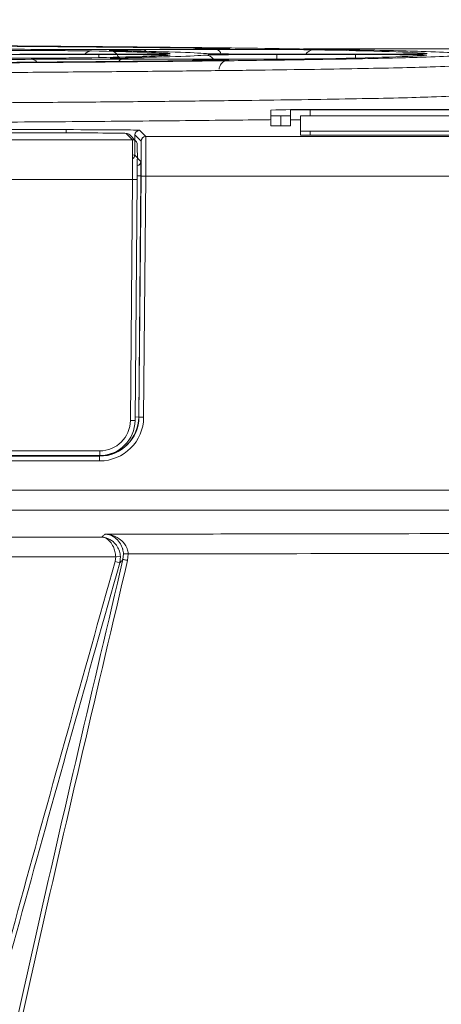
# Model space of a CAD drawing. Header units: millimetres. Extents: x 0 to 2100, y 0 to 1485.
# Tile 61 of 118: x 486 to 513, y 1233 to 1295. Entities that reach past the tile are written whole.
import ezdxf

# ---------------------------------------------------------------- set-up
doc = ezdxf.new("R2010")
doc.units = ezdxf.units.MM
doc.header["$LTSCALE"] = 5
doc.styles.add('SLDTEXTSTYLE1', font='TXT', dxfattribs={"width": 0.75})
doc.dimstyles.new('SLDDIMSTYLE0', dxfattribs={"dimtxt": 12.5, "dimasz": 15, "dimexe": 0, "dimexo": 0.0625, "dimgap": 3.125, "dimtad": 1, "dimdec": 0, "dimlfac": 0.8, "dimrnd": 1e-09, "dimzin": 12, "dimdsep": 46, "dimtxsty": 'SLDTEXTSTYLE1', "dimblk1": 'CLOSED', "dimblk2": 'CLOSED', "dimsah": 1, "dimcen": 0.09, "dimadec": 0, "dimazin": 3, "dimtfac": 1, "dimtofl": 0, "dimtmove": 0, "dimatfit": 3, "dimldrblk": 'CLOSED', "dimfxl": 1, "dimfrac": 2, "dimtolj": 1, "dimtzin": 12, "dimarcsym": 0})

# ---------------------------------------------------------------- blocks, each defined once
blk = doc.blocks.new('_CLOSED')
at = {"color": 0, "linetype": 'ByBlock', "lineweight": -2}
for p, q in [((-1, 0.166667), (0, 0)), ((-1, 0.166667), (-1, -0.166667)), ((0, 0), (-1, -0.166667)), ((0, 0), (-1, 0))]:
    blk.add_line(p, q, dxfattribs=at)
blk = doc.blocks.new('_D_4')
at = {"color": 7, "linetype": 'Continuous', "lineweight": 0}
for p, q in [((552.489, 1318.171), (624.989, 1318.171)), ((619.989, 755.671), (619.989, 1318.171)), ((486.864, 755.671), (624.989, 755.671))]:
    blk.add_line(p, q, dxfattribs=at)
at = {"color": 7, "linetype": 'Continuous', "lineweight": 0, "xscale": 15, "yscale": 15}
for p, rotation in [((619.989, 1318.171, -164.067), 90), ((619.989, 755.671, -164.067), 270)]:
    blk.add_blockref('_CLOSED', p, dxfattribs=dict(at, rotation=rotation))
at = {"color": 7, "linetype": 'Continuous', "lineweight": 0, "insert": (603.875, 1023.067), "char_height": 12.5, "attachment_point": 1, "rotation": 90, "style": 'SLDTEXTSTYLE1'}
blk.add_mtext('450', dxfattribs=at)

msp = doc.modelspace()

# ---------------------------------------------------------------- linework, layer by layer
at = {"color": 7, "linetype": 'Continuous', "lineweight": 15}
for p, q in [((490.924, 1293.29), (485.893, 1293.29)), ((485.893, 1293.266), (490.924, 1293.266)), ((497.04, 1293.605), (492.37, 1293.581)), ((493.756, 1293.56), (498.423, 1293.584)), ((499.151, 1293.632), (499.146, 1293.631)), ((507.245, 1293.29), (502.227, 1293.29)), ((502.227, 1293.266), (507.245, 1293.266)), ((492.398, 1292.975), (497.009, 1292.951)), ((498.423, 1292.973), (493.808, 1292.996)), ((501.864, 1289.739), (501.864, 1289.368)), ((503.114, 1289.368), (503.114, 1289.739)), ((537.489, 1289.761), (504.364, 1289.761)), ((504.364, 1289.75), (537.489, 1289.75)), ((501.864, 1288.743), (501.864, 1289.368)), ((502.489, 1289.363), (502.489, 1288.738)), ((503.114, 1289.368), (503.114, 1288.743)), ((503.739, 1289.364), (503.739, 1288.393)), ((550.614, 1289.369), (504.364, 1289.369)), ((415.809, 1288.49), (488.837, 1288.49)), ((488.595, 1288.284), (416.986, 1288.284)), ((493.062, 1287.853), (492.67, 1288.249)), ((493.512, 1288.449), (493.907, 1288.051)), ((503.739, 1288.143), (503.739, 1288.393)), ((504.364, 1288.388), (504.364, 1288.138)), ((504.364, 1288.388), (550.614, 1288.388)), ((310.34, 1287.853), (493.062, 1287.853)), ((493.275, 1287.764), (492.883, 1288.16)), ((493.212, 1288.152), (493.201, 1286.872)), ((493.607, 1287.753), (493.212, 1288.152)), ((493.907, 1288.051), (566.555, 1288.051)), ((504.364, 1288.138), (550.614, 1288.138)), ((493.201, 1286.872), (493.596, 1286.473)), ((493.062, 1285.331), (310.34, 1285.331)), ((492.927, 1270.001), (493.062, 1285.331)), ((493.362, 1285.331), (493.227, 1270.001)), ((493.596, 1285.548), (493.462, 1270.221)), ((493.472, 1270.211), (493.607, 1285.534)), ((493.907, 1285.529), (493.772, 1270.206)), ((566.545, 1285.529), (493.907, 1285.529)), ((493.462, 1270.221), (493.472, 1270.211)), ((490.977, 1267.771), (479.111, 1267.771)), ((490.972, 1267.733), (490.962, 1267.743)), ((490.972, 1267.431), (490.972, 1267.733)), ((490.977, 1267.771), (490.977, 1268.068)), ((482.332, 1262.583), (491.104, 1262.583)), ((491.994, 1261.335), (482.379, 1261.335)), ((491.959, 1261.031), (491.994, 1261.335)), ((492.293, 1261.349), (491.994, 1261.335)), ((492.293, 1261.349), (492.248, 1260.95)), ((492.458, 1261.167), (492.49, 1261.516)), ((492.789, 1261.531), (492.49, 1261.516)), ((492.789, 1261.531), (492.749, 1261.098)), ((492.248, 1260.95), (491.959, 1261.031))]:
    msp.add_line(p, q, dxfattribs=at)
at = {"color": 8, "linetype": 'Continuous', "lineweight": 15}
for p, q in [((490.924, 1293.071), (490.924, 1293.266)), ((495.368, 1293.33), (495.441, 1293.334)), ((502.227, 1292.977), (502.227, 1293.266)), ((503.934, 1293.62), (568.614, 1293.62)), ((507.245, 1293.045), (507.245, 1293.266)), ((504.364, 1289.75), (504.364, 1289.369)), ((488.837, 1288.49), (488.837, 1288.284)), ((493.596, 1285.548), (493.364, 1285.55)), ((493.462, 1270.221), (493.229, 1270.223)), ((479.111, 1268.068), (490.977, 1268.068)), ((490.962, 1267.743), (479.111, 1267.743)), ((479.111, 1267.733), (490.972, 1267.733)), ((490.962, 1267.743), (490.962, 1267.771)), ((490.972, 1267.431), (479.111, 1267.431)), ((479.111, 1265.563), (566.546, 1265.563)), ((566.525, 1264.303), (479.111, 1264.303))]:
    msp.add_line(p, q, dxfattribs=at)
at = {"color": 8, "linetype": 'Continuous', "lineweight": 15, "flags": 128}
msp.add_lwpolyline([(511.648, 1293.32), (511.655, 1293.322), (511.772, 1293.333)], dxfattribs=at)
at = {"color": 7, "linetype": 'Continuous', "lineweight": 15, "flags": 128}
msp.add_lwpolyline([(492.458, 1261.167), (492.466, 1261.165), (492.484, 1261.161), (492.511, 1261.154), (492.548, 1261.145), (492.591, 1261.135), (492.641, 1261.124), (492.694, 1261.111), (492.749, 1261.098)], dxfattribs=at)
at = {"color": 8, "linetype": 'Continuous', "lineweight": 15}
for centre, radius, start, end in [((490.471, 1292.942), 0.553, 90.92229, 141.00306), ((493.738, 1293.342), 0.219, 36.20422, 85.23511), ((497.707, 1292.607), 0.622, 36.08962, 89.9147), ((498.326, 1293.234), 0.364, 11.34177, 74.43681), ((504.567, 1293.009), 0.559, 91.55554, 149.73234), ((486.612, 1292.481), 0.483, 38.6399, 87.81861), ((492.434, 1292.716), 0.261, 98.07069, 154.58337), ((497.025, 1292.74), 0.212, 94.33364, 139.45911), ((492.67, 1287.949), 0.3, 44.75037, 90.00485), ((493.062, 1287.553), 0.3, 44.75037, 90.00485), ((492.901, 1286.874), 0.3, 304.18153, 359.49495), ((493.296, 1286.476), 0.3, 283.92735, 359.4948)]:
    msp.add_arc(centre, radius, start, end, dxfattribs=at)
at = {"color": 7, "linetype": 'Continuous', "lineweight": 15}
for centre, radius, start, end in [((503.739, 1218.124), 71.64, 89.50017, 91.49979), ((504.051, 1253.931), 35.82, 89.50017, 91.49979), ((502.332, 1307.272), 17.91, 268.50021, 270.49983), ((502.645, 1307.272), 17.91, 269.50017, 271.49979), ((503.668, 1273.137), 15.986, 89.74573, 91.98617), ((504.207, 1271.46), 17.91, 89.50017, 91.49979), ((493.512, 1288.149), 0.3, 90.00505, 179.49493), ((502.332, 1306.647), 17.91, 268.50021, 270.49983), ((502.645, 1306.647), 17.91, 269.50017, 271.49979), ((504.207, 1306.297), 17.91, 268.50021, 270.49983), ((493.062, 1287.553), 0.3, 359.49513, 44.74961), ((493.907, 1287.751), 0.3, 90.00505, 179.49493), ((504.207, 1306.047), 17.91, 268.50021, 270.49983), ((493.212, 1293.751), 8.421, 268.97944, 271.02056), ((493.91, 1294.303), 8.774, 268.02041, 269.97967), ((493.775, 1278.98), 8.774, 268.02041, 269.97967), ((493.077, 1278.421), 8.421, 268.97944, 271.02056)]:
    msp.add_arc(centre, radius, start, end, dxfattribs=at)
for centre, major_axis, ratio, start_param, end_param in [((434.989, 1293.278), (62.96, 0), 0.008727, 0.609763, 0.959383), ((434.989, 1293.278), (77.04, 0), 0.008727, 0.602604, 0.964949), ((485.893, 1293.226), (4.537, 0), 0.008727, 1.570796, 3.025933), ((434.989, 1293.278), (60.79, 0), 0.008727, 0.105298, 0.421313), ((434.989, 1293.278), (60.79, 0), 0.008727, 5.862055, 6.176978), ((490.924, 1293.33), (4.542, 0), 0.008727, 4.712389, 5.900871), ((490.924, 1293.226), (4.537, 0), 0.008727, 0.493962, 1.570796), ((434.989, 1293.278), (62.96, 0), 0.008727, 0.088532, 0.438676), ((434.989, 1293.278), (62.96, 0), 0.008727, 5.846148, 6.195564), ((502.227, 1293.33), (4.542, 0), 0.008727, 3.230125, 4.712389), ((502.227, 1293.226), (4.537, 0), 0.008727, 1.570796, 3.053971), ((434.989, 1293.278), (77.04, 0), 0.008727, 0.081533, 0.444207), ((434.989, 1293.278), (77.04, 0), 0.008727, 5.839046, 6.200741), ((507.245, 1293.33), (4.542, 0), 0.008727, 4.712389, 5.888426), ((507.245, 1293.226), (4.537, 0), 0.008727, 0.496729, 1.570796), ((434.989, 1293.278), (62.96, 0), 0.008727, 5.324327, 5.6742), ((434.989, 1293.278), (77.04, 0), 0.008727, 5.317716, 5.679675), ((488.595, 1288.249), (4.075, 0), 0.008728, 0.008651, 1.570645), ((488.837, 1288.449), (4.675, 0), 0.008727, 0.00865, 1.57072), ((493.043, 1285.353), (0.019, 2.5), 0.007679, 4.703721, 6.274518), ((493.588, 1285.554), (0.019, 2.2), 0.008726, 4.703738, 6.274535), ((493.888, 1285.551), (0.019, 2.5), 0.007679, 4.703721, 6.274518), ((493.343, 1285.351), (0.019, 2.2), 0.008726, 4.703738, 6.274535), ((493.588, 1285.548), (0.008, 0.925), 0.008726, 4.712465, 6.274535), ((490.962, 1270.243), (-1.76, 1.776), 0.999943, 2.360615, 3.922609), ((490.972, 1270.233), (2.497, -0.133), 0.999915, 4.765801, 6.327794), ((490.972, 1270.23), (2.8, 0), 0.999925, 4.712389, 6.274383), ((490.977, 1270.018), (1.659, 1.025), 0.999915, 4.158792, 5.720861), ((490.977, 1270.021), (1.876, 1.243), 0.999928, 4.127092, 5.689162)]:
    msp.add_ellipse(centre, major_axis=major_axis, ratio=ratio, start_param=start_param, end_param=end_param, dxfattribs=at)
at = {"color": 8, "linetype": 'Continuous', "lineweight": 15}
for centre, major_axis, ratio, start_param, end_param in [((490.924, 1293.226), (4.537, 0), 0.008727, 6.176978, 6.777148), ((490.924, 1293.33), (4.542, 0), 0.008727, 5.900871, 6.388483), ((507.245, 1293.226), (4.537, 0), 0.008727, 6.200741, 6.779914), ((507.245, 1293.33), (4.542, 0), 0.008727, 5.888426, 6.364718), ((488.826, 1286.874), (4.375, -0.003), 0.008128, 0.00866, 0.245317)]:
    msp.add_ellipse(centre, major_axis=major_axis, ratio=ratio, start_param=start_param, end_param=end_param, dxfattribs=at)
at = {"color": 7, "linetype": 'Continuous', "lineweight": 15}
for points, knots in [([(513.538, 1293.374), (512.924, 1293.404), (511.923, 1293.453), (509.445, 1293.519), (506.884, 1293.572), (503.768, 1293.624), (500.207, 1293.673), (496.286, 1293.718), (492.024, 1293.76), (487.37, 1293.799), (483.95, 1293.822), (482.24, 1293.834)], [0, 0, 0, 0, 0.166512, 0.271343, 0.376175, 0.484051, 0.591928, 0.692603, 0.793277, 0.896639, 1, 1, 1, 1]), ([(484.292, 1293.513), (484.722, 1293.514), (485.6, 1293.518), (487.088, 1293.518), (488.503, 1293.514), (489.727, 1293.507), (490.217, 1293.499), (490.462, 1293.495)], [0, 0, 0, 0, 0.19359, 0.394748, 0.596196, 0.798108, 1, 1, 1, 1]), ([(492.37, 1293.581), (492.195, 1293.58), (491.587, 1293.578), (490.409, 1293.576), (488.933, 1293.577), (487.566, 1293.583), (486.924, 1293.589), (486.602, 1293.592)], [0, 0, 0, 0, 0.091486, 0.31848, 0.545515, 0.772762, 1, 1, 1, 1]), ([(491.652, 1293.521), (491.654, 1293.521), (491.658, 1293.521), (491.699, 1293.514), (491.759, 1293.5), (491.863, 1293.462), (491.997, 1293.374), (492.121, 1293.221), (492.193, 1293.065), (492.189, 1292.968), (492.188, 1292.944)], [0, 0, 0, 0, 0.1575327, 0.2320491, 0.2999279, 0.3978492, 0.5536648, 0.7354459, 0.935378, 1, 1, 1, 1]), ([(491.988, 1293.511), (491.906, 1293.513), (491.704, 1293.517), (491.672, 1293.521), (491.653, 1293.524)], [0, 0, 0, 0, 0.402326, 1, 1, 1, 1]), ([(491.832, 1293.54), (491.844, 1293.54), (491.947, 1293.545), (492.579, 1293.553), (493.363, 1293.558), (493.756, 1293.56)], [0, 0, 0, 0, 0.062091, 0.531058, 1, 1, 1, 1]), ([(495.387, 1293.323), (495.383, 1293.323), (495.368, 1293.322), (495.287, 1293.318), (495.135, 1293.316), (495.1, 1293.315)], [0, 0, 0, 0, 0.214734, 0.822574, 1, 1, 1, 1]), ([(499.146, 1293.633), (499.094, 1293.63), (498.971, 1293.623), (498.237, 1293.612), (497.439, 1293.607), (497.04, 1293.605)], [0, 0, 0, 0, 0.267037, 0.633533, 1, 1, 1, 1]), ([(498.423, 1293.584), (498.822, 1293.586), (499.666, 1293.589), (501.119, 1293.589), (502.543, 1293.586), (503.787, 1293.578), (504.297, 1293.571), (504.552, 1293.567)], [0, 0, 0, 0, 0.182516, 0.3864618, 0.5906783, 0.7953491, 1, 1, 1, 1]), ([(498.459, 1293.659), (498.715, 1293.656), (498.972, 1293.653), (499.03, 1293.649), (499.031, 1293.649)], [0, 0, 0, 0, 0.994364, 1, 1, 1, 1]), ([(511.706, 1293.323), (511.706, 1293.323), (511.704, 1293.323), (511.624, 1293.319), (511.463, 1293.316), (511.389, 1293.315)], [0, 0, 0, 0, 0.127659, 0.596401, 1, 1, 1, 1]), ([(356.436, 1293.182), (356.831, 1293.161), (357.62, 1293.12), (359.629, 1293.059), (362.261, 1292.999), (365.445, 1292.943), (369.037, 1292.892), (372.974, 1292.845), (377.395, 1292.801), (382.232, 1292.76), (387.396, 1292.723), (392.891, 1292.69), (398.742, 1292.661), (404.853, 1292.637), (411.12, 1292.617), (417.553, 1292.602), (424.173, 1292.591), (430.872, 1292.586), (437.535, 1292.585), (444.181, 1292.59), (450.826, 1292.599), (457.356, 1292.613), (463.664, 1292.632), (469.773, 1292.655), (475.691, 1292.683), (481.317, 1292.715), (486.559, 1292.751), (491.443, 1292.791), (495.97, 1292.834), (500.056, 1292.881), (503.64, 1292.93), (506.751, 1292.981), (509.364, 1293.035), (511.906, 1293.102), (512.922, 1293.152), (513.541, 1293.182)], [0, 0, 0, 0, 0.031614, 0.063228, 0.095941, 0.128655, 0.157694, 0.186734, 0.216617, 0.246501, 0.275538, 0.304576, 0.334457, 0.364338, 0.393375, 0.422411, 0.452291, 0.482171, 0.51121, 0.540249, 0.570132, 0.600015, 0.629051, 0.658087, 0.687967, 0.717846, 0.746886, 0.775926, 0.80581, 0.835694, 0.864732, 0.89377, 0.923651, 0.953532, 1, 1, 1, 1]), ([(490.467, 1293.061), (490.234, 1293.058), (489.758, 1293.051), (488.565, 1293.043), (487.157, 1293.039), (485.644, 1293.039), (484.744, 1293.042), (484.294, 1293.044)], [0, 0, 0, 0, 0.19344, 0.394783, 0.596322, 0.798168, 1, 1, 1, 1]), ([(486.631, 1292.964), (486.751, 1292.965), (487.168, 1292.97), (488.129, 1292.976), (489.539, 1292.98), (491.049, 1292.98), (491.948, 1292.977), (492.398, 1292.975)], [0, 0, 0, 0, 0.092358, 0.319042, 0.545801, 0.772908, 1, 1, 1, 1]), ([(493.808, 1292.996), (493.64, 1292.997), (493.059, 1293), (492.273, 1293.008), (491.724, 1293.018), (491.706, 1293.024), (491.701, 1293.026)], [0, 0, 0, 0, 0.143016, 0.496727, 0.850365, 1, 1, 1, 1]), ([(499.112, 1292.915), (499.101, 1292.913), (499.07, 1292.906), (498.678, 1292.901), (498.419, 1292.897)], [0, 0, 0, 0, 0.340312, 1, 1, 1, 1]), ([(504.554, 1292.99), (504.331, 1292.986), (503.859, 1292.979), (502.694, 1292.972), (501.285, 1292.968), (499.773, 1292.968), (498.873, 1292.971), (498.423, 1292.973)], [0, 0, 0, 0, 0.182298, 0.386441, 0.590767, 0.79539, 1, 1, 1, 1]), ([(498.578, 1292.339), (498.578, 1292.365), (498.575, 1292.459), (498.64, 1292.601), (498.743, 1292.738), (498.855, 1292.825), (498.956, 1292.874), (499.029, 1292.897), (499.073, 1292.906), (499.1, 1292.911), (499.113, 1292.912), (499.113, 1292.912), (499.112, 1292.912)], [0, 0, 0, 0, 0.07071, 0.2629613, 0.4190379, 0.5510498, 0.6601483, 0.7405828, 0.8002591, 0.8656924, 0.9669347, 1, 1, 1, 1]), ([(514.16, 1292.568), (513.537, 1292.538), (512.524, 1292.488), (510.013, 1292.423), (507.427, 1292.369), (504.283, 1292.317), (500.643, 1292.267), (496.57, 1292.221), (492.069, 1292.178), (487.115, 1292.138), (481.786, 1292.102), (476.175, 1292.07), (470.279, 1292.042), (464.072, 1292.018), (457.655, 1291.999), (451.139, 1291.985), (444.51, 1291.976), (437.749, 1291.971), (430.968, 1291.972), (424.281, 1291.977), (417.668, 1291.987), (411.115, 1292.002), (404.735, 1292.022), (398.631, 1292.047), (392.779, 1292.075), (387.173, 1292.108), (381.912, 1292.145), (377.079, 1292.186), (372.647, 1292.229), (368.621, 1292.276), (365.688, 1292.318), (363.156, 1292.359), (360.981, 1292.4), (358.762, 1292.453), (356.948, 1292.509), (356.195, 1292.548), (355.817, 1292.568)], [0, 0, 0, 0, 0.046468, 0.075505, 0.104542, 0.134423, 0.164304, 0.193344, 0.222383, 0.252267, 0.28215, 0.311186, 0.340222, 0.370101, 0.39998, 0.429019, 0.458058, 0.48794, 0.517822, 0.546859, 0.575895, 0.605774, 0.635654, 0.664691, 0.693728, 0.723609, 0.75349, 0.782529, 0.811568, 0.841451, 0.871334, 0.884961, 0.912231, 0.939668, 0.969721, 1, 1, 1, 1]), ([(355.784, 1290.658), (355.916, 1290.65), (356.377, 1290.623), (357.523, 1290.577), (359.483, 1290.52), (362.011, 1290.464), (365.064, 1290.41), (368.584, 1290.36), (372.566, 1290.312), (377.035, 1290.267), (381.921, 1290.225), (387.138, 1290.187), (392.687, 1290.154), (398.593, 1290.124), (404.761, 1290.099), (411.085, 1290.079), (417.575, 1290.064), (424.253, 1290.053), (431.008, 1290.047), (437.727, 1290.047), (444.427, 1290.052), (451.124, 1290.061), (457.705, 1290.076), (464.061, 1290.095), (470.215, 1290.119), (476.176, 1290.148), (481.84, 1290.181), (487.116, 1290.218), (492.032, 1290.258), (496.585, 1290.303), (500.694, 1290.351), (504.296, 1290.401), (507.42, 1290.454), (510.041, 1290.509), (512.569, 1290.577), (513.581, 1290.627), (514.193, 1290.658)], [0, 0, 0, 0, 0.011583, 0.040617, 0.069652, 0.099529, 0.129407, 0.158447, 0.187486, 0.21737, 0.247253, 0.27629, 0.305327, 0.335207, 0.365088, 0.394124, 0.423161, 0.453041, 0.482921, 0.511959, 0.540998, 0.57088, 0.600762, 0.629798, 0.658834, 0.688713, 0.718592, 0.747632, 0.776672, 0.806555, 0.836438, 0.865476, 0.894513, 0.924394, 0.954275, 1, 1, 1, 1]), ([(501.864, 1289.126), (501.802, 1289.125), (500.155, 1289.102), (496.112, 1289.06), (489.782, 1289.003), (482.666, 1288.952), (474.961, 1288.909), (466.751, 1288.874), (458.145, 1288.847), (449.238, 1288.829), (440.158, 1288.819), (431.001, 1288.818), (421.934, 1288.828), (415.89, 1288.837), (412.995, 1288.846), (412.986, 1288.846)], [0, 0, 0, 0, 0.003507, 0.093971, 0.184723, 0.275187, 0.365639, 0.456379, 0.546831, 0.637291, 0.728039, 0.818499, 0.908953, 0.999695, 1, 1, 1, 1]), ([(491.104, 1262.583), (491.114, 1262.591), (491.17, 1262.638), (491.245, 1262.704), (491.308, 1262.761), (491.329, 1262.78)], [0, 0, 0, 0, 0.128973, 0.711962, 1, 1, 1, 1]), ([(491.994, 1261.335), (491.983, 1261.45), (491.961, 1261.678), (491.839, 1262.017), (491.63, 1262.34), (491.385, 1262.516), (491.206, 1262.57), (491.136, 1262.58), (491.113, 1262.582), (491.105, 1262.583), (491.104, 1262.583)], [0, 0, 0, 0, 0.1636143, 0.3223001, 0.5411351, 0.825717, 0.9433426, 0.9810029, 0.9962584, 1, 1, 1, 1]), ([(491.104, 1262.583), (491.106, 1262.583), (491.116, 1262.582), (491.147, 1262.581), (491.241, 1262.571), (491.48, 1262.521), (491.807, 1262.349), (492.086, 1262.029), (492.249, 1261.693), (492.278, 1261.465), (492.293, 1261.349)], [0, 0, 0, 0, 0.003741, 0.019009, 0.056682, 0.174279, 0.458866, 0.677706, 0.836392, 1, 1, 1, 1]), ([(491.329, 1262.78), (496.558, 1262.783), (509.486, 1262.79), (529.817, 1262.875), (544.751, 1263.004), (552.088, 1263.068)], [0, 0, 0, 0, 0.256807, 0.634867, 1, 1, 1, 1]), ([(492.49, 1261.516), (492.479, 1261.621), (492.466, 1261.739), (492.401, 1261.955), (492.284, 1262.212), (492.005, 1262.536), (491.666, 1262.724), (491.424, 1262.773), (491.33, 1262.779), (491.329, 1262.78)], [0, 0, 0, 0, 0.128415, 0.14386, 0.291024, 0.508893, 0.810532, 0.996395, 1, 1, 1, 1]), ([(491.329, 1262.78), (491.331, 1262.779), (491.448, 1262.774), (491.753, 1262.728), (492.179, 1262.544), (492.53, 1262.224), (492.677, 1261.969), (492.758, 1261.753), (492.774, 1261.636), (492.789, 1261.531)], [0, 0, 0, 0, 0.003605, 0.189463, 0.49112, 0.709006, 0.856152, 0.871578, 1, 1, 1, 1]), ([(552.15, 1261.816), (544.84, 1261.748), (529.904, 1261.61), (510.038, 1261.531), (497.55, 1261.531), (492.789, 1261.531)], [0, 0, 0, 0, 0.372287, 0.760702, 1, 1, 1, 1]), ([(470.194, 773.945), (474.129, 785.224), (480.565, 803.671), (488.589, 829.587), (494.055, 849.973), (498.16, 868.989), (500.973, 886.57), (502.69, 904.298), (503.137, 922.069), (502.092, 939.624), (499.589, 956.85), (496.134, 973.757), (491.952, 990.52), (487.342, 1007.176), (482.706, 1023.381), (478.276, 1039.197), (474.229, 1054.678), (470.697, 1070.28), (467.851, 1086.217), (466.088, 1102.522), (465.483, 1119.122), (465.929, 1135.73), (467.531, 1154.166), (470.514, 1174.352), (474.9, 1196.233), (480.136, 1217.947), (485.92, 1239.526), (489.947, 1253.866), (491.959, 1261.031)], [0, 0, 0, 0, 0.0718853, 0.1175656, 0.1632378, 0.1988484, 0.2345954, 0.2703273, 0.3059544, 0.341464, 0.3760229, 0.4106154, 0.4452777, 0.4799721, 0.5146167, 0.5467089, 0.5788177, 0.6108984, 0.6429522, 0.676192, 0.7095055, 0.74284, 0.7761085, 0.8208156, 0.8655585, 0.9103692, 0.9552105, 1, 1, 1, 1]), ([(492.248, 1260.95), (490.233, 1253.788), (486.201, 1239.455), (480.391, 1217.889), (475.125, 1196.19), (470.707, 1174.322), (467.74, 1154.38), (466.138, 1136.428), (465.627, 1120.543), (466.083, 1104.659), (467.653, 1088.582), (470.4, 1072.391), (474.014, 1056.085), (478.212, 1039.914), (482.768, 1023.641), (487.469, 1007.208), (492.08, 990.547), (496.264, 973.78), (499.722, 956.868), (502.229, 939.637), (503.28, 922.072), (502.842, 904.291), (501.137, 886.552), (498.337, 868.957), (494.249, 849.927), (488.81, 829.525), (483.455, 812.16), (477.36, 793.593), (473.426, 782.311), (470.476, 773.846)], [0, 0, 0, 0, 0.044775, 0.089602, 0.134398, 0.179125, 0.223816, 0.255646, 0.287534, 0.319402, 0.351205, 0.384665, 0.418158, 0.451686, 0.485194, 0.519847, 0.554549, 0.589219, 0.62382, 0.658387, 0.693918, 0.729565, 0.765317, 0.801085, 0.836716, 0.882405, 0.928102, 0.946055, 1, 1, 1, 1]), ([(470.931, 774.022), (475.334, 785.124), (482.65, 803.568), (492.016, 829.682), (498.481, 850.324), (503.35, 869.293), (506.757, 886.497), (509.049, 903.891), (510.037, 921.369), (509.466, 938.99), (507.28, 956.614), (503.939, 974.22), (499.729, 991.669), (494.976, 1009.018), (489.978, 1026.319), (485.067, 1043.635), (480.171, 1062.072), (476.159, 1081.868), (473.58, 1103.053), (472.447, 1124.417), (472.709, 1145.828), (474.258, 1167.146), (477.243, 1189.457), (481.558, 1212.713), (486.778, 1236.991), (490.565, 1253.108), (492.458, 1261.167)], [0, 0, 0, 0, 0.0718049, 0.1192899, 0.1667643, 0.2018, 0.2369822, 0.2721462, 0.3071958, 0.3421199, 0.3779878, 0.4138518, 0.449812, 0.4858759, 0.5219929, 0.5580869, 0.5940886, 0.6366644, 0.679407, 0.7222787, 0.7652003, 0.8080581, 0.850711, 0.9004612, 0.9502305, 1, 1, 1, 1]), ([(492.749, 1261.098), (490.853, 1253.042), (487.06, 1236.93), (481.792, 1212.669), (477.704, 1190.6), (474.827, 1170.735), (473.009, 1153.126), (472.061, 1135.446), (472.139, 1117.765), (473.472, 1099.405), (476.368, 1080.479), (480.465, 1061.663), (485.192, 1043.629), (490.127, 1026.283), (495.13, 1008.946), (499.891, 991.563), (504.104, 974.079), (507.444, 956.437), (509.619, 938.8), (510.179, 921.19), (509.19, 903.745), (506.906, 886.385), (503.515, 869.212), (498.67, 850.257), (492.233, 829.611), (482.904, 803.475), (475.602, 785.02), (471.207, 773.912)], [0, 0, 0, 0, 0.04974, 0.09948, 0.1492, 0.1846, 0.220087, 0.25556, 0.290961, 0.326287, 0.366095, 0.405918, 0.441977, 0.478129, 0.514304, 0.550426, 0.586443, 0.622363, 0.658287, 0.693133, 0.728104, 0.763187, 0.798289, 0.833246, 0.880722, 0.928209, 1, 1, 1, 1]), ([(492.458, 1261.167), (492.42, 1261.126), (492.352, 1261.054), (492.28, 1260.982), (492.248, 1260.95)], [0, 0, 0, 0, 0.562858, 1, 1, 1, 1])]:
    msp.add_open_spline(points, degree=3, knots=knots, dxfattribs=at)
at = {"color": 8, "linetype": 'Continuous', "lineweight": 15}
for points, knots in [([(491.653, 1293.524), (491.617, 1293.525), (491.503, 1293.531), (491.698, 1293.536), (491.832, 1293.54)], [0, 0, 0, 0, 0.312187, 1, 1, 1, 1]), ([(499.031, 1293.649), (499.16, 1293.645), (499.324, 1293.64), (499.177, 1293.634), (499.146, 1293.633)], [0, 0, 0, 0, 0.786311, 1, 1, 1, 1]), ([(491.701, 1293.026), (491.664, 1293.028), (491.564, 1293.035), (491.85, 1293.041), (492.031, 1293.045)], [0, 0, 0, 0, 0.365993, 1, 1, 1, 1]), ([(497.009, 1292.951), (497.37, 1292.949), (498.135, 1292.945), (498.89, 1292.934), (499.252, 1292.923), (499.147, 1292.917), (499.112, 1292.915)], [0, 0, 0, 0, 0.264124, 0.55995, 0.856243, 1, 1, 1, 1])]:
    msp.add_open_spline(points, degree=3, knots=knots, dxfattribs=at)

# ---------------------------------------------------------------- dimensions: what is measured, and where the dimension line sits
at = {"color": 7, "linetype": 'Continuous', "lineweight": 0}
dim = msp.add_linear_dim(base=(619.989, 1318.171), p1=(481.864, 755.671), p2=(547.489, 1318.171), angle=90, dimstyle='SLDDIMSTYLE0', dxfattribs=at)
dim.commit()
dim.dimension.update_dxf_attribs({"geometry": '_D_4', "text_midpoint": (619.989, 1036.921), "dimtype": 160})

doc.saveas('drawing.dxf')
